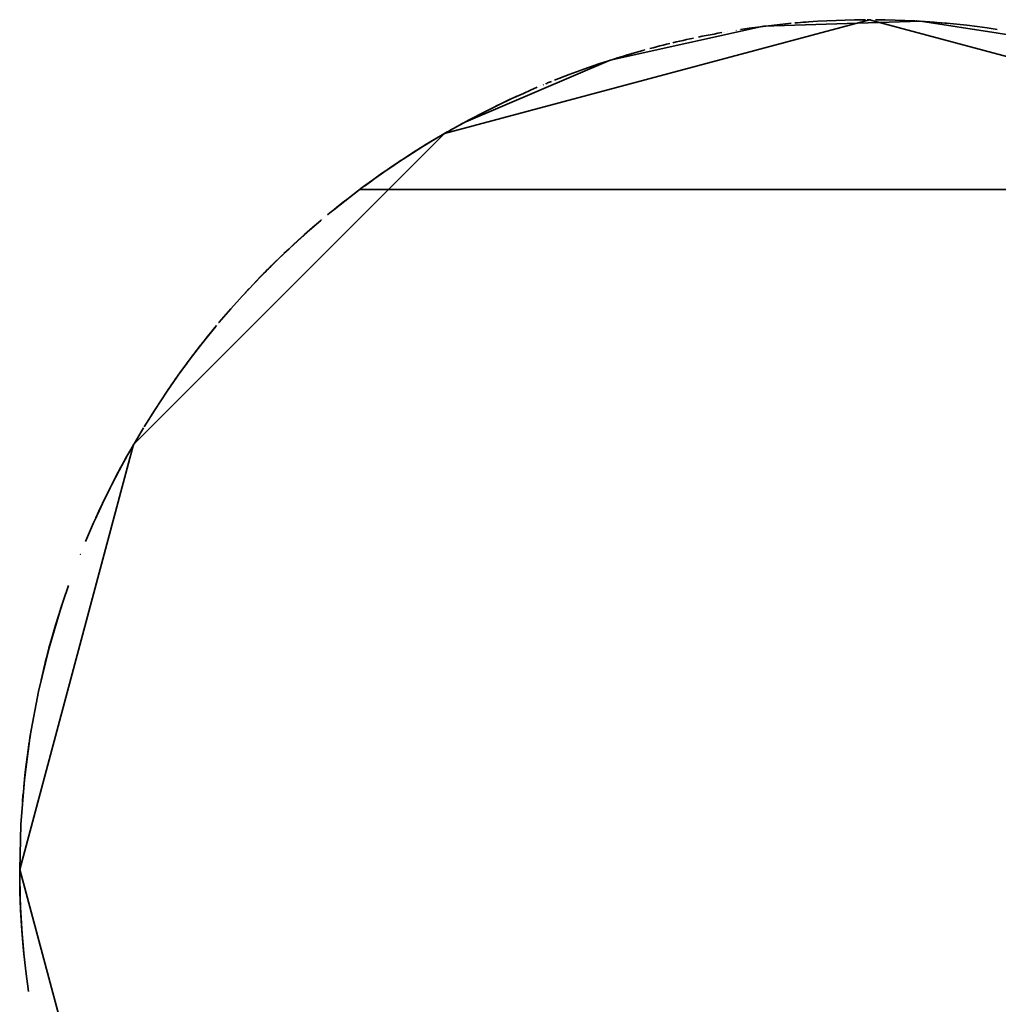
# Model space of a CAD drawing. Header units: millimetres. Extents: x 0 to 1340, y 0 to 800.
# Tile 53 of 100: x 276.583 to 277.063, y 271.601 to 272.083. Entities that reach past the tile are written whole.
import ezdxf

# ---------------------------------------------------------------- set-up
doc = ezdxf.new("R2010")
doc.units = ezdxf.units.MM
doc.layers.add('OUTLINE', color=7, linetype='Continuous', lineweight=35, true_color=0x141414)

msp = doc.modelspace()

# ---------------------------------------------------------------- linework, layer by layer
at = {"layer": 'OUTLINE'}
for points in [[(277.41667, 271.66667), (277.36084, 271.875), (277.20833, 272.02751), (277, 272.08333), (276.79167, 272.02751), (276.63916, 271.875), (276.58333, 271.66667)], [(277.41667, 271.66667), (277.36084, 271.875), (277.20833, 272.02751), (277, 272.08333), (276.79167, 272.02751), (276.63916, 271.875), (276.58333, 271.66667)], [(277.24049, 272.00692), (277.17379, 272.04536), (277.10115, 272.07087), (277.02506, 272.08258), (276.94811, 272.08009), (276.87293, 272.06349), (276.80209, 272.03333)], [(276.96158, 272.08156), (276.95745, 272.08115), (276.95332, 272.08071), (276.94919, 272.08022), (276.94506, 272.0797), (276.94095, 272.07913), (276.93684, 272.07852)], [(276.97165, 272.08237), (276.97027, 272.08227), (276.9689, 272.08217), (276.96752, 272.08207), (276.96614, 272.08196), (276.96477, 272.08184), (276.9634, 272.08172)], [(276.99708, 272.08332), (276.99258, 272.08327), (276.98809, 272.08316), (276.98359, 272.08301), (276.9791, 272.08281), (276.97461, 272.08256), (276.97013, 272.08226)], [(276.9895, 272.0832), (276.9895, 272.0832), (276.9895, 272.0832), (276.9895, 272.0832), (276.9895, 272.0832), (276.9895, 272.0832), (276.9895, 272.0832)], [(276.99035, 272.08322), (276.99035, 272.08322), (276.99035, 272.08322), (276.99035, 272.08322), (276.99035, 272.08322), (276.99035, 272.08322), (276.99035, 272.08322)], [(276.9912, 272.08324), (276.9912, 272.08324), (276.9912, 272.08324), (276.9912, 272.08324), (276.9912, 272.08324), (276.9912, 272.08324), (276.9912, 272.08324)], [(276.99609, 272.08331), (276.99609, 272.08331), (276.99609, 272.08331), (276.99608, 272.08331), (276.99608, 272.08331), (276.99608, 272.08331), (276.99608, 272.08331)], [(276.99801, 272.08333), (276.99772, 272.08333), (276.99742, 272.08333), (276.99713, 272.08332), (276.99684, 272.08332), (276.99655, 272.08332), (276.99625, 272.08332)], [(276.99886, 272.08333), (276.99886, 272.08333), (276.99886, 272.08333), (276.99886, 272.08333), (276.99886, 272.08333), (276.99886, 272.08333), (276.99886, 272.08333)], [(276.99971, 272.08333), (276.99958, 272.08333), (276.99944, 272.08333), (276.9993, 272.08333), (276.99916, 272.08333), (276.99903, 272.08333), (276.99889, 272.08333)], [(277.00055, 272.08333), (277.00041, 272.08333), (277.00027, 272.08333), (277.00014, 272.08333), (277, 272.08333), (276.99987, 272.08333), (276.99973, 272.08333)], [(277.0005, 272.08333), (277.0005, 272.08333), (277.0005, 272.08333), (277.0005, 272.08333), (277.0005, 272.08333), (277.0005, 272.08333), (277.0005, 272.08333)], [(277.00158, 272.08333), (277.00158, 272.08333), (277.00158, 272.08333), (277.00158, 272.08333), (277.00158, 272.08333), (277.00158, 272.08333), (277.00158, 272.08333)], [(277.0318, 272.08212), (277.02699, 272.08246), (277.02217, 272.08274), (277.01736, 272.08297), (277.01254, 272.08314), (277.00772, 272.08326), (277.0029, 272.08332)], [(277.01325, 272.08312), (277.01324, 272.08312), (277.01324, 272.08312), (277.01324, 272.08312), (277.01324, 272.08312), (277.01324, 272.08312), (277.01324, 272.08312)], [(277.01434, 272.08309), (277.01434, 272.08309), (277.01434, 272.08309), (277.01434, 272.08309), (277.01434, 272.08309), (277.01434, 272.08309), (277.01434, 272.08309)], [(277.01474, 272.08307), (277.01474, 272.08307), (277.01474, 272.08307), (277.01474, 272.08307), (277.01474, 272.08307), (277.01474, 272.08307), (277.01474, 272.08307)], [(277.01492, 272.08307), (277.01492, 272.08307), (277.01492, 272.08307), (277.01492, 272.08307), (277.01492, 272.08307), (277.01492, 272.08307), (277.01492, 272.08307)], [(277.02236, 272.08273), (277.02236, 272.08273), (277.02236, 272.08273), (277.02236, 272.08273), (277.02236, 272.08273), (277.02236, 272.08273), (277.02236, 272.08273)], [(277.02244, 272.08273), (277.02244, 272.08273), (277.02244, 272.08273), (277.02244, 272.08273), (277.02244, 272.08273), (277.02244, 272.08273), (277.02244, 272.08273)], [(277.02294, 272.0827), (277.02294, 272.0827), (277.02294, 272.0827), (277.02294, 272.0827), (277.02294, 272.0827), (277.02294, 272.0827), (277.02294, 272.0827)], [(277.02302, 272.0827), (277.02301, 272.0827), (277.02301, 272.0827), (277.023, 272.0827), (277.02299, 272.0827), (277.02298, 272.0827), (277.02297, 272.0827)], [(277.02393, 272.08265), (277.02393, 272.08265), (277.02393, 272.08265), (277.02393, 272.08265), (277.02393, 272.08265), (277.02393, 272.08265), (277.02393, 272.08265)], [(277.02455, 272.08261), (277.02455, 272.08261), (277.02455, 272.08261), (277.02454, 272.08261), (277.02454, 272.08261), (277.02454, 272.08261), (277.02454, 272.08261)], [(277.03882, 272.08152), (277.03696, 272.08169), (277.03511, 272.08185), (277.03325, 272.082), (277.03139, 272.08215), (277.02953, 272.08229), (277.02767, 272.08241)], [(277.06261, 272.0786), (277.05767, 272.07932), (277.05273, 272.07998), (277.04778, 272.08058), (277.04283, 272.08113), (277.03786, 272.08161), (277.03289, 272.08203)], [(276.92767, 272.07701), (276.92573, 272.07666), (276.9238, 272.07631), (276.92188, 272.07594), (276.91995, 272.07557), (276.91802, 272.07519), (276.9161, 272.0748)], [(276.92581, 272.07667), (276.92581, 272.07667), (276.92581, 272.07667), (276.92581, 272.07667), (276.92581, 272.07667), (276.92581, 272.07667), (276.92581, 272.07667)], [(276.92597, 272.0767), (276.92597, 272.0767), (276.92597, 272.0767), (276.92597, 272.0767), (276.92597, 272.0767), (276.92597, 272.0767), (276.92597, 272.0767)], [(276.9281, 272.07708), (276.9281, 272.07708), (276.9281, 272.07708), (276.9281, 272.07708), (276.9281, 272.07708), (276.9281, 272.07708), (276.9281, 272.07708)], [(276.92827, 272.07711), (276.92827, 272.07711), (276.92827, 272.07711), (276.92827, 272.07711), (276.92827, 272.07711), (276.92827, 272.07711), (276.92827, 272.07711)], [(276.92909, 272.07726), (276.92909, 272.07726), (276.92909, 272.07726), (276.92909, 272.07726), (276.92909, 272.07726), (276.92909, 272.07726), (276.92909, 272.07726)], [(276.93046, 272.07749), (276.93046, 272.07749), (276.93046, 272.07749), (276.93046, 272.07749), (276.93046, 272.07749), (276.93046, 272.07749), (276.93046, 272.07749)], [(276.9345, 272.07815), (276.9345, 272.07815), (276.9345, 272.07815), (276.9345, 272.07815), (276.9345, 272.07815), (276.9345, 272.07815), (276.9345, 272.07815)], [(276.93469, 272.07818), (276.93469, 272.07818), (276.93469, 272.07818), (276.93468, 272.07818), (276.93468, 272.07818), (276.93468, 272.07818), (276.93467, 272.07818)], [(276.93642, 272.07845), (276.93642, 272.07845), (276.93642, 272.07845), (276.93642, 272.07845), (276.93642, 272.07845), (276.93642, 272.07845), (276.93642, 272.07845)], [(276.94747, 272.08001), (276.94747, 272.08001), (276.94747, 272.08001), (276.94747, 272.08001), (276.94747, 272.08001), (276.94747, 272.08001), (276.94747, 272.08001)], [(276.94847, 272.08013), (276.94847, 272.08013), (276.94847, 272.08013), (276.94847, 272.08013), (276.94847, 272.08013), (276.94847, 272.08013), (276.94847, 272.08013)], [(276.95194, 272.08055), (276.95194, 272.08055), (276.95194, 272.08055), (276.95194, 272.08055), (276.95194, 272.08055), (276.95194, 272.08055), (276.95194, 272.08055)], [(276.95874, 272.08129), (276.95874, 272.08129), (276.95874, 272.08129), (276.95874, 272.08129), (276.95874, 272.08129), (276.95874, 272.08129), (276.95874, 272.08129)], [(277.05474, 272.07972), (277.05474, 272.07972), (277.05474, 272.07972), (277.05473, 272.07972), (277.05473, 272.07972), (277.05473, 272.07972), (277.05473, 272.07972)], [(276.91377, 272.07431), (276.91206, 272.07395), (276.91035, 272.07358), (276.90865, 272.0732), (276.90694, 272.07281), (276.90524, 272.07241), (276.90353, 272.07201)], [(276.90791, 272.07303), (276.90791, 272.07303), (276.90791, 272.07303), (276.90791, 272.07303), (276.90791, 272.07303), (276.90791, 272.07303), (276.90791, 272.07303)], [(276.91139, 272.0738), (276.91139, 272.0738), (276.91139, 272.0738), (276.91139, 272.0738), (276.91139, 272.0738), (276.91139, 272.0738), (276.91139, 272.0738)], [(276.92408, 272.07636), (276.92408, 272.07636), (276.92408, 272.07636), (276.92408, 272.07636), (276.92408, 272.07636), (276.92408, 272.07636), (276.92408, 272.07636)], [(276.9243, 272.0764), (276.9243, 272.0764), (276.9243, 272.0764), (276.9243, 272.0764), (276.9243, 272.0764), (276.9243, 272.0764), (276.9243, 272.0764)], [(276.88942, 272.06839), (276.88201, 272.06628), (276.87463, 272.06403), (276.8673, 272.06164), (276.86001, 272.05911), (276.85277, 272.05645), (276.84558, 272.05366)], [(276.88485, 272.06711), (276.88413, 272.0669), (276.88342, 272.06669), (276.8827, 272.06648), (276.88199, 272.06627), (276.88127, 272.06606), (276.88056, 272.06585)], [(276.88983, 272.06851), (276.88981, 272.0685), (276.88979, 272.06849), (276.88977, 272.06849), (276.88976, 272.06848), (276.88974, 272.06848), (276.88972, 272.06847)], [(276.90208, 272.07166), (276.90045, 272.07127), (276.89881, 272.07086), (276.89718, 272.07045), (276.89555, 272.07003), (276.89392, 272.0696), (276.89229, 272.06917)], [(276.89275, 272.06929), (276.89275, 272.06929), (276.89275, 272.06929), (276.89275, 272.06929), (276.89275, 272.06929), (276.89275, 272.06929), (276.89275, 272.06929)], [(276.89338, 272.06946), (276.89338, 272.06946), (276.89338, 272.06946), (276.89338, 272.06946), (276.89338, 272.06946), (276.89338, 272.06946), (276.89338, 272.06946)], [(276.87149, 272.06302), (276.87149, 272.06302), (276.87149, 272.06302), (276.87149, 272.06302), (276.87149, 272.06302), (276.87149, 272.06302), (276.87149, 272.06302)], [(276.87559, 272.06433), (276.87559, 272.06433), (276.87559, 272.06433), (276.87559, 272.06433), (276.87559, 272.06433), (276.87559, 272.06433), (276.87559, 272.06433)], [(276.87802, 272.06508), (276.87762, 272.06495), (276.87721, 272.06483), (276.87681, 272.06471), (276.87641, 272.06458), (276.87601, 272.06446), (276.87561, 272.06433)], [(276.8805, 272.06583), (276.8805, 272.06583), (276.88049, 272.06583), (276.88049, 272.06583), (276.88049, 272.06583), (276.88049, 272.06583), (276.88049, 272.06583)], [(276.86223, 272.0599), (276.86223, 272.0599), (276.86223, 272.0599), (276.86223, 272.0599), (276.86223, 272.0599), (276.86223, 272.0599), (276.86223, 272.0599)], [(276.86294, 272.06015), (276.86294, 272.06015), (276.86294, 272.06015), (276.86294, 272.06015), (276.86294, 272.06015), (276.86294, 272.06015), (276.86294, 272.06015)], [(276.86817, 272.06193), (276.86817, 272.06193), (276.86817, 272.06193), (276.86817, 272.06193), (276.86817, 272.06193), (276.86817, 272.06193), (276.86817, 272.06193)], [(276.84412, 272.05308), (276.84364, 272.05288), (276.84316, 272.05269), (276.84269, 272.0525), (276.84221, 272.0523), (276.84174, 272.05211), (276.84126, 272.05191)], [(276.84448, 272.05322), (276.84448, 272.05322), (276.84448, 272.05322), (276.84448, 272.05322), (276.84448, 272.05322), (276.84448, 272.05322), (276.84448, 272.05322)], [(276.84522, 272.05352), (276.84522, 272.05352), (276.84522, 272.05352), (276.84522, 272.05352), (276.84522, 272.05352), (276.84522, 272.05352), (276.84522, 272.05352)], [(276.83714, 272.05019), (276.83372, 272.04872), (276.83031, 272.04722), (276.82692, 272.04568), (276.82354, 272.04412), (276.82017, 272.04253), (276.81682, 272.04091)], [(276.83267, 272.04826), (276.83267, 272.04826), (276.83267, 272.04826), (276.83267, 272.04826), (276.83267, 272.04826), (276.83267, 272.04826), (276.83267, 272.04826)], [(276.83283, 272.04833), (276.83283, 272.04833), (276.83283, 272.04833), (276.83283, 272.04833), (276.83283, 272.04833), (276.83283, 272.04833), (276.83283, 272.04833)], [(276.83497, 272.04926), (276.83497, 272.04926), (276.83497, 272.04926), (276.83497, 272.04926), (276.83497, 272.04926), (276.83497, 272.04926), (276.83497, 272.04926)], [(276.83513, 272.04933), (276.83513, 272.04933), (276.83513, 272.04933), (276.83513, 272.04933), (276.83513, 272.04933), (276.83513, 272.04933), (276.83513, 272.04933)], [(276.83575, 272.04959), (276.83575, 272.04959), (276.83575, 272.04959), (276.83575, 272.04959), (276.83575, 272.04959), (276.83575, 272.04959), (276.83575, 272.04959)], [(276.83639, 272.04987), (276.83639, 272.04987), (276.83639, 272.04987), (276.83639, 272.04987), (276.83639, 272.04987), (276.83639, 272.04987), (276.83639, 272.04987)], [(276.83661, 272.04996), (276.83661, 272.04996), (276.83661, 272.04996), (276.83661, 272.04996), (276.83661, 272.04996), (276.83661, 272.04996), (276.83661, 272.04996)], [(276.83886, 272.05091), (276.83886, 272.05091), (276.83886, 272.05091), (276.83886, 272.05091), (276.83886, 272.05091), (276.83886, 272.05091), (276.83886, 272.05091)], [(276.84004, 272.0514), (276.84004, 272.0514), (276.84004, 272.0514), (276.84004, 272.0514), (276.84004, 272.0514), (276.84004, 272.0514), (276.84004, 272.0514)], [(276.8401, 272.05143), (276.84009, 272.05143), (276.84008, 272.05142), (276.84007, 272.05142), (276.84006, 272.05141), (276.84005, 272.05141), (276.84005, 272.05141)], [(276.84125, 272.0519), (276.84125, 272.0519), (276.84125, 272.0519), (276.84124, 272.0519), (276.84124, 272.0519), (276.84124, 272.0519), (276.84124, 272.0519)], [(276.82717, 272.0458), (276.81927, 272.04209), (276.81144, 272.03823), (276.8037, 272.0342), (276.79605, 272.03001), (276.78849, 272.02566), (276.78102, 272.02115)], [(276.81153, 272.03827), (276.81153, 272.03827), (276.81152, 272.03827), (276.81152, 272.03827), (276.81152, 272.03827), (276.81152, 272.03827), (276.81152, 272.03827)], [(276.81502, 272.04002), (276.81502, 272.04002), (276.81502, 272.04002), (276.81502, 272.04002), (276.81502, 272.04002), (276.81502, 272.04002), (276.81502, 272.04002)], [(276.81636, 272.04068), (276.81636, 272.04068), (276.81636, 272.04068), (276.81636, 272.04068), (276.81636, 272.04068), (276.81636, 272.04068), (276.81636, 272.04068)], [(276.81681, 272.0409), (276.81681, 272.0409), (276.81681, 272.0409), (276.81681, 272.0409), (276.81681, 272.0409), (276.81681, 272.0409), (276.81681, 272.0409)], [(276.80209, 272.03333), (276.80194, 272.03325), (276.80179, 272.03317), (276.80164, 272.03309), (276.80149, 272.03301), (276.80134, 272.03292), (276.80118, 272.03284)], [(276.80976, 272.03737), (276.80976, 272.03737), (276.80976, 272.03737), (276.80976, 272.03737), (276.80976, 272.03737), (276.80976, 272.03737), (276.80976, 272.03737)], [(276.79499, 272.02941), (276.79427, 272.029), (276.79355, 272.02859), (276.79283, 272.02818), (276.79211, 272.02777), (276.7914, 272.02736), (276.79068, 272.02694)], [(276.79363, 272.02864), (276.79363, 272.02864), (276.79363, 272.02864), (276.79363, 272.02864), (276.79363, 272.02864), (276.79363, 272.02864), (276.79363, 272.02864)], [(276.79995, 272.03217), (276.79951, 272.03193), (276.79907, 272.03168), (276.79862, 272.03144), (276.79818, 272.03119), (276.79774, 272.03095), (276.7973, 272.0307)], [(276.79797, 272.03108), (276.79797, 272.03108), (276.79797, 272.03108), (276.79797, 272.03108), (276.79797, 272.03108), (276.79797, 272.03108), (276.79797, 272.03108)], [(276.80109, 272.03279), (276.80084, 272.03265), (276.80059, 272.03252), (276.80034, 272.03238), (276.80009, 272.03225), (276.79984, 272.03211), (276.7996, 272.03197)], [(276.78828, 272.02553), (276.78546, 272.02386), (276.78266, 272.02216), (276.77987, 272.02044), (276.77709, 272.01869), (276.77432, 272.01693), (276.77157, 272.01514)], [(276.79298, 272.02827), (276.78965, 272.02634), (276.78634, 272.02438), (276.78304, 272.02239), (276.77976, 272.02037), (276.7765, 272.01832), (276.77326, 272.01624)], [(276.79157, 272.02746), (276.79135, 272.02733), (276.79114, 272.0272), (276.79092, 272.02708), (276.7907, 272.02695), (276.79049, 272.02683), (276.79027, 272.0267)], [(276.78102, 272.02115), (276.77361, 272.01646), (276.7663, 272.01162), (276.75909, 272.00663), (276.75199, 272.00148), (276.745, 271.99619), (276.73812, 271.99075)], [(276.78093, 272.0211), (276.78093, 272.02109), (276.78093, 272.02109), (276.78092, 272.02109), (276.78092, 272.02109), (276.78092, 272.02109), (276.78091, 272.02109)], [(276.78336, 272.02259), (276.78297, 272.02235), (276.78258, 272.02211), (276.78219, 272.02187), (276.7818, 272.02163), (276.78141, 272.02139), (276.78102, 272.02115)], [(276.78133, 272.02134), (276.78133, 272.02134), (276.78133, 272.02134), (276.78132, 272.02134), (276.78132, 272.02134), (276.78132, 272.02134), (276.78132, 272.02134)], [(276.77044, 272.01439), (276.76737, 272.01235), (276.76433, 272.01028), (276.7613, 272.00818), (276.75829, 272.00606), (276.7553, 272.00391), (276.75233, 272.00173)], [(276.76338, 272.00963), (276.76338, 272.00963), (276.76338, 272.00963), (276.76338, 272.00963), (276.76338, 272.00963), (276.76338, 272.00963), (276.76338, 272.00963)], [(276.76389, 272.00998), (276.76389, 272.00998), (276.76389, 272.00998), (276.76389, 272.00998), (276.76389, 272.00998), (276.76389, 272.00998), (276.76389, 272.00998)], [(276.76473, 272.01055), (276.7646, 272.01047), (276.76448, 272.01038), (276.76436, 272.0103), (276.76423, 272.01021), (276.76411, 272.01013), (276.76398, 272.01004)], [(276.76556, 272.01112), (276.76556, 272.01112), (276.76556, 272.01112), (276.76556, 272.01112), (276.76556, 272.01112), (276.76556, 272.01112), (276.76556, 272.01112)], [(276.75804, 272.00588), (276.75782, 272.00573), (276.75761, 272.00557), (276.75739, 272.00542), (276.75717, 272.00526), (276.75696, 272.00511), (276.75674, 272.00495)], [(276.75131, 272.00098), (276.74897, 271.99922), (276.74664, 271.99745), (276.74432, 271.99566), (276.74202, 271.99386), (276.73973, 271.99204), (276.73745, 271.99021)], [(276.75, 272), (277.25, 272)], [(276.75021, 272.00016), (276.75021, 272.00016), (276.75021, 272.00016), (276.75021, 272.00015), (276.7502, 272.00015), (276.7502, 272.00015), (276.7502, 272.00015)], [(276.75076, 272.00057), (276.75076, 272.00057), (276.75076, 272.00057), (276.75076, 272.00057), (276.75076, 272.00057), (276.75076, 272.00057), (276.75075, 272.00056)], [(276.75158, 272.00118), (276.75158, 272.00118), (276.75158, 272.00118), (276.75157, 272.00117), (276.75157, 272.00117), (276.75157, 272.00117), (276.75157, 272.00117)], [(276.75293, 272.00217), (276.75293, 272.00217), (276.75293, 272.00217), (276.75293, 272.00217), (276.75293, 272.00217), (276.75293, 272.00217), (276.75293, 272.00217)], [(276.75334, 272.00248), (276.75334, 272.00248), (276.75334, 272.00248), (276.75334, 272.00248), (276.75334, 272.00248), (276.75334, 272.00248), (276.75334, 272.00248)], [(276.74748, 271.9981), (276.74748, 271.99809), (276.74748, 271.99809), (276.74748, 271.99809), (276.74748, 271.99809), (276.74748, 271.99809), (276.74747, 271.99809)], [(276.74789, 271.99841), (276.74783, 271.99836), (276.74777, 271.99831), (276.7477, 271.99827), (276.74764, 271.99822), (276.74758, 271.99817), (276.74751, 271.99812)], [(276.74831, 271.99872), (276.74831, 271.99872), (276.74831, 271.99872), (276.74831, 271.99872), (276.74831, 271.99872), (276.74831, 271.99872), (276.74831, 271.99872)], [(276.74179, 271.99368), (276.74052, 271.99268), (276.73926, 271.99166), (276.73799, 271.99065), (276.73674, 271.98963), (276.73548, 271.9886), (276.73424, 271.98757)], [(276.73111, 271.98496), (276.72527, 271.97993), (276.71952, 271.97479), (276.71387, 271.96955), (276.70832, 271.96421), (276.70287, 271.95877), (276.69751, 271.95322)], [(276.73149, 271.98527), (276.73148, 271.98527), (276.73147, 271.98527), (276.73147, 271.98526), (276.73146, 271.98526), (276.73146, 271.98525), (276.73145, 271.98525)], [(276.73576, 271.98883), (276.73576, 271.98883), (276.73576, 271.98883), (276.73576, 271.98883), (276.73576, 271.98883), (276.73576, 271.98883), (276.73576, 271.98883)], [(276.73641, 271.98936), (276.73641, 271.98936), (276.73641, 271.98936), (276.73641, 271.98936), (276.73641, 271.98936), (276.73641, 271.98936), (276.73641, 271.98936)], [(276.72827, 271.98254), (276.72566, 271.98027), (276.72306, 271.97798), (276.72049, 271.97567), (276.71793, 271.97334), (276.7154, 271.97099), (276.71288, 271.96862)], [(276.72557, 271.98019), (276.72556, 271.98019), (276.72556, 271.98019), (276.72556, 271.98019), (276.72556, 271.98019), (276.72556, 271.98019), (276.72556, 271.98019)], [(276.72764, 271.98199), (276.72764, 271.98199), (276.72764, 271.98199), (276.72764, 271.98199), (276.72764, 271.98199), (276.72764, 271.98199), (276.72764, 271.98199)], [(276.72942, 271.98352), (276.72942, 271.98352), (276.72942, 271.98352), (276.72942, 271.98352), (276.72942, 271.98352), (276.72942, 271.98352), (276.72942, 271.98352)], [(276.73005, 271.98406), (276.73005, 271.98406), (276.73005, 271.98406), (276.73005, 271.98406), (276.73005, 271.98406), (276.73005, 271.98406), (276.73005, 271.98406)], [(276.73069, 271.9846), (276.73069, 271.9846), (276.73069, 271.9846), (276.73069, 271.9846), (276.73069, 271.9846), (276.73069, 271.9846), (276.73069, 271.9846)], [(276.72175, 271.97681), (276.71759, 271.97303), (276.71348, 271.96918), (276.70942, 271.96529), (276.70542, 271.96134), (276.70147, 271.95734), (276.69757, 271.95328)], [(276.72371, 271.97855), (276.72338, 271.97827), (276.72306, 271.97798), (276.72274, 271.97769), (276.72242, 271.97741), (276.72209, 271.97712), (276.72177, 271.97683)], [(276.72432, 271.9791), (276.72432, 271.9791), (276.72432, 271.9791), (276.72432, 271.9791), (276.72432, 271.9791), (276.72432, 271.9791), (276.72432, 271.9791)], [(276.72525, 271.97992), (276.72525, 271.97992), (276.72525, 271.97992), (276.72525, 271.97992), (276.72525, 271.97992), (276.72525, 271.97992), (276.72525, 271.97992)], [(276.71676, 271.97225), (276.71052, 271.96635), (276.7044, 271.96032), (276.69841, 271.95416), (276.69254, 271.94788), (276.68681, 271.94148), (276.68121, 271.93496)], [(276.70667, 271.96259), (276.70596, 271.96188), (276.70525, 271.96117), (276.70454, 271.96046), (276.70383, 271.95974), (276.70312, 271.95903), (276.70242, 271.95831)], [(276.70053, 271.95638), (276.70053, 271.95638), (276.70053, 271.95638), (276.70053, 271.95637), (276.70053, 271.95637), (276.70053, 271.95637), (276.70053, 271.95637)], [(276.70148, 271.95735), (276.70148, 271.95735), (276.70148, 271.95735), (276.70148, 271.95735), (276.70148, 271.95735), (276.70148, 271.95735), (276.70148, 271.95735)], [(276.69585, 271.95146), (276.6957, 271.95129), (276.69554, 271.95112), (276.69538, 271.95096), (276.69523, 271.95079), (276.69507, 271.95062), (276.69492, 271.95045)], [(276.69625, 271.95188), (276.69625, 271.95188), (276.69625, 271.95188), (276.69625, 271.95188), (276.69625, 271.95188), (276.69625, 271.95188), (276.69625, 271.95188)], [(276.69678, 271.95245), (276.69678, 271.95245), (276.69678, 271.95245), (276.69678, 271.95245), (276.69678, 271.95245), (276.69678, 271.95245), (276.69678, 271.95245)], [(276.69772, 271.95344), (276.69772, 271.95344), (276.69772, 271.95344), (276.69772, 271.95344), (276.69772, 271.95344), (276.69772, 271.95344), (276.69772, 271.95344)], [(276.69452, 271.95003), (276.69435, 271.94985), (276.69418, 271.94966), (276.69401, 271.94948), (276.69384, 271.94929), (276.69367, 271.9491), (276.6935, 271.94892)], [(276.69435, 271.94984), (276.69435, 271.94984), (276.69435, 271.94984), (276.69435, 271.94984), (276.69435, 271.94984), (276.69435, 271.94984), (276.69435, 271.94984)], [(276.6795, 271.93292), (276.67315, 271.92508), (276.66699, 271.91709), (276.66102, 271.90896), (276.65526, 271.90068), (276.64969, 271.89227), (276.64433, 271.88372)], [(276.67984, 271.93333), (276.6762, 271.9289), (276.67262, 271.92441), (276.6691, 271.91988), (276.66564, 271.9153), (276.66225, 271.91067), (276.65892, 271.90599)], [(276.68005, 271.93358), (276.68005, 271.93358), (276.68005, 271.93358), (276.68005, 271.93358), (276.68005, 271.93358), (276.68005, 271.93358), (276.68005, 271.93358)], [(276.68063, 271.93427), (276.68063, 271.93427), (276.68063, 271.93427), (276.68063, 271.93427), (276.68063, 271.93427), (276.68063, 271.93427), (276.68063, 271.93427)], [(276.6811, 271.93484), (276.6811, 271.93484), (276.6811, 271.93484), (276.6811, 271.93483), (276.6811, 271.93483), (276.6811, 271.93483), (276.6811, 271.93483)], [(276.68121, 271.93496), (276.68119, 271.93494), (276.68118, 271.93493), (276.68116, 271.93491), (276.68115, 271.93489), (276.68113, 271.93487), (276.68112, 271.93486)], [(276.67752, 271.93052), (276.67614, 271.92882), (276.67477, 271.92712), (276.67341, 271.92541), (276.67206, 271.9237), (276.67072, 271.92198), (276.66938, 271.92025)], [(276.66825, 271.91877), (276.66712, 271.91728), (276.666, 271.91578), (276.66489, 271.91427), (276.66378, 271.91277), (276.66267, 271.91125), (276.66158, 271.90973)], [(276.66973, 271.9207), (276.66973, 271.9207), (276.66973, 271.9207), (276.66973, 271.9207), (276.66973, 271.92069), (276.66972, 271.92069), (276.66972, 271.92069)], [(276.67025, 271.92137), (276.67025, 271.92137), (276.67025, 271.92137), (276.67025, 271.92137), (276.67025, 271.92137), (276.67025, 271.92137), (276.67025, 271.92137)], [(276.66708, 271.91722), (276.66708, 271.91722), (276.66708, 271.91722), (276.66708, 271.91722), (276.66708, 271.91722), (276.66708, 271.91722), (276.66708, 271.91722)], [(276.66067, 271.90846), (276.65976, 271.90718), (276.65885, 271.90589), (276.65795, 271.9046), (276.65705, 271.9033), (276.65616, 271.902), (276.65527, 271.9007)], [(276.6589, 271.90597), (276.6589, 271.90597), (276.6589, 271.90596), (276.6589, 271.90596), (276.6589, 271.90596), (276.6589, 271.90596), (276.6589, 271.90596)], [(276.65047, 271.89347), (276.65047, 271.89347), (276.65047, 271.89347), (276.65047, 271.89347), (276.65047, 271.89347), (276.65047, 271.89347), (276.65047, 271.89347)], [(276.651, 271.89428), (276.651, 271.89428), (276.651, 271.89428), (276.651, 271.89428), (276.651, 271.89428), (276.651, 271.89428), (276.651, 271.89428)], [(276.65152, 271.89508), (276.65152, 271.89508), (276.65152, 271.89508), (276.65152, 271.89508), (276.65152, 271.89508), (276.65152, 271.89508), (276.65152, 271.89508)], [(276.65258, 271.89668), (276.65258, 271.89668), (276.65258, 271.89668), (276.65258, 271.89668), (276.65258, 271.89668), (276.65258, 271.89668), (276.65258, 271.89668)], [(276.64731, 271.88852), (276.64731, 271.88852), (276.64731, 271.88852), (276.64731, 271.88852), (276.64731, 271.88852), (276.64731, 271.88852), (276.64731, 271.88852)], [(276.64787, 271.88942), (276.64787, 271.88942), (276.64787, 271.88942), (276.64787, 271.88941), (276.64787, 271.88941), (276.64787, 271.88941), (276.64787, 271.88941)], [(276.64839, 271.89023), (276.64839, 271.89023), (276.64839, 271.89023), (276.64839, 271.89023), (276.64839, 271.89023), (276.64839, 271.89023), (276.64839, 271.89023)], [(276.64891, 271.89105), (276.64891, 271.89105), (276.64891, 271.89105), (276.64891, 271.89104), (276.64891, 271.89104), (276.64891, 271.89104), (276.64891, 271.89104)], [(276.64398, 271.88313), (276.63988, 271.87624), (276.63591, 271.86927), (276.63208, 271.86223), (276.62838, 271.85511), (276.62483, 271.84793), (276.62141, 271.84067)], [(276.63564, 271.86878), (276.63298, 271.86392), (276.63039, 271.85901), (276.62786, 271.85408), (276.6254, 271.84911), (276.62301, 271.84411), (276.62068, 271.83908)], [(276.62165, 271.84121), (276.62061, 271.83893), (276.61958, 271.83664), (276.61856, 271.83434), (276.61756, 271.83204), (276.61657, 271.82974), (276.61559, 271.82743)], [(276.61971, 271.83694), (276.61971, 271.83694), (276.61971, 271.83694), (276.61971, 271.83694), (276.61971, 271.83694), (276.61971, 271.83694), (276.61971, 271.83694)], [(276.6204, 271.83847), (276.62038, 271.83842), (276.62036, 271.83837), (276.62033, 271.83832), (276.62031, 271.83827), (276.62029, 271.83822), (276.62027, 271.83817)], [(276.62086, 271.83949), (276.62086, 271.83948), (276.62086, 271.83948), (276.62086, 271.83948), (276.62086, 271.83948), (276.62086, 271.83948), (276.62086, 271.83948)], [(276.61306, 271.82123), (276.61306, 271.82123), (276.61306, 271.82123), (276.61306, 271.82123), (276.61306, 271.82122), (276.61306, 271.82122), (276.61306, 271.82122)], [(276.60729, 271.80591), (276.60466, 271.79827), (276.60219, 271.79059), (276.59986, 271.78286), (276.59769, 271.77509), (276.59566, 271.76728), (276.59379, 271.75942)], [(276.60406, 271.79643), (276.59776, 271.77536), (276.59259, 271.75399), (276.58855, 271.73237), (276.58565, 271.71057), (276.58391, 271.68865), (276.58333, 271.66667)], [(276.6038, 271.79565), (276.60234, 271.79109), (276.60094, 271.78652), (276.59959, 271.78193), (276.5983, 271.77732), (276.59705, 271.7727), (276.59586, 271.76807)], [(276.59299, 271.75585), (276.59299, 271.75585), (276.59299, 271.75585), (276.59299, 271.75585), (276.59299, 271.75585), (276.59299, 271.75585), (276.59299, 271.75585)], [(276.59325, 271.75703), (276.59325, 271.75703), (276.59325, 271.75703), (276.59325, 271.75703), (276.59325, 271.75703), (276.59325, 271.75703), (276.59325, 271.75703)], [(276.59099, 271.74618), (276.59099, 271.74618), (276.59099, 271.74618), (276.59099, 271.74618), (276.59099, 271.74618), (276.59099, 271.74618), (276.59099, 271.74618)], [(276.58914, 271.73599), (276.5891, 271.73574), (276.58906, 271.73548), (276.58901, 271.73523), (276.58897, 271.73497), (276.58893, 271.73471), (276.58889, 271.73446)], [(276.5894, 271.73753), (276.5894, 271.73753), (276.5894, 271.73753), (276.5894, 271.73752), (276.5894, 271.73752), (276.5894, 271.73752), (276.5894, 271.73752)], [(276.58828, 271.7307), (276.58828, 271.7307), (276.58828, 271.7307), (276.58828, 271.7307), (276.58828, 271.7307), (276.58828, 271.7307), (276.58828, 271.7307)], [(276.58866, 271.73309), (276.5886, 271.7327), (276.58854, 271.7323), (276.58847, 271.73191), (276.58841, 271.73151), (276.58835, 271.73112), (276.58829, 271.73072)], [(276.58802, 271.72901), (276.58749, 271.72537), (276.58699, 271.72172), (276.58652, 271.71807), (276.58608, 271.71442), (276.58567, 271.71076), (276.5853, 271.7071)], [(276.58729, 271.72397), (276.58695, 271.72142), (276.58662, 271.71887), (276.5863, 271.71632), (276.586, 271.71377), (276.58572, 271.71121), (276.58545, 271.70865)], [(276.58668, 271.71938), (276.58668, 271.71938), (276.58668, 271.71938), (276.58668, 271.71938), (276.58668, 271.71938), (276.58668, 271.71938), (276.58668, 271.71938)], [(276.58697, 271.72161), (276.58697, 271.7216), (276.58697, 271.7216), (276.58697, 271.72159), (276.58697, 271.72159), (276.58697, 271.72158), (276.58697, 271.72158)], [(276.58717, 271.72306), (276.58714, 271.72284), (276.58711, 271.72262), (276.58708, 271.7224), (276.58705, 271.72218), (276.58702, 271.72196), (276.58699, 271.72174)], [(276.5859, 271.7128), (276.5859, 271.7128), (276.5859, 271.7128), (276.5859, 271.7128), (276.5859, 271.7128), (276.5859, 271.7128), (276.5859, 271.7128)], [(276.58527, 271.70682), (276.58527, 271.70682), (276.58527, 271.70681), (276.58527, 271.70681), (276.58527, 271.7068), (276.58527, 271.7068), (276.58527, 271.70679)], [(276.58528, 271.70688), (276.58528, 271.70688), (276.58528, 271.70688), (276.58528, 271.70688), (276.58528, 271.70688), (276.58528, 271.70688), (276.58528, 271.70688)], [(276.58494, 271.7032), (276.58489, 271.70267), (276.58485, 271.70214), (276.5848, 271.70161), (276.58476, 271.70108), (276.58471, 271.70056), (276.58467, 271.70003)], [(276.58477, 271.70129), (276.58477, 271.70129), (276.58477, 271.70129), (276.58477, 271.70129), (276.58477, 271.70129), (276.58477, 271.70129), (276.58477, 271.70129)], [(276.58482, 271.70186), (276.58482, 271.70186), (276.58482, 271.70186), (276.58482, 271.70186), (276.58482, 271.70186), (276.58482, 271.70185), (276.58482, 271.70185)], [(276.58491, 271.70286), (276.58491, 271.70286), (276.58491, 271.70286), (276.58491, 271.70286), (276.58491, 271.70286), (276.58491, 271.70286), (276.58491, 271.70286)], [(276.585, 271.70392), (276.585, 271.70391), (276.585, 271.7039), (276.585, 271.7039), (276.585, 271.70389), (276.585, 271.70389), (276.585, 271.70388)], [(276.585, 271.70387), (276.585, 271.70387), (276.585, 271.70387), (276.585, 271.70387), (276.585, 271.70386), (276.585, 271.70386), (276.585, 271.70386)], [(276.58466, 271.69992), (276.58466, 271.69992), (276.58466, 271.69991), (276.58466, 271.69991), (276.58466, 271.69991), (276.58466, 271.6999), (276.58466, 271.6999)], [(276.58404, 271.69092), (276.58403, 271.69078), (276.58402, 271.69065), (276.58402, 271.69052), (276.58401, 271.69038), (276.584, 271.69025), (276.58399, 271.69012)], [(276.58409, 271.69176), (276.58409, 271.69176), (276.58409, 271.69176), (276.58409, 271.69176), (276.58409, 271.69176), (276.58409, 271.69176), (276.58409, 271.69176)], [(276.58416, 271.69289), (276.58416, 271.69289), (276.58416, 271.69289), (276.58416, 271.69289), (276.58416, 271.69289), (276.58416, 271.69289), (276.58416, 271.69288)], [(276.5842, 271.69345), (276.5842, 271.69345), (276.5842, 271.69345), (276.5842, 271.69345), (276.5842, 271.69345), (276.5842, 271.69345), (276.5842, 271.69345)], [(276.58399, 271.69008), (276.58398, 271.68986), (276.58397, 271.68964), (276.58396, 271.68942), (276.58394, 271.6892), (276.58393, 271.68899), (276.58392, 271.68877)], [(276.58392, 271.68873), (276.58392, 271.68873), (276.58392, 271.68873), (276.58392, 271.68873), (276.58392, 271.68872), (276.58392, 271.68872), (276.58392, 271.68872)], [(276.58397, 271.68961), (276.58397, 271.68961), (276.58397, 271.68961), (276.58397, 271.68961), (276.58397, 271.68961), (276.58397, 271.68961), (276.58397, 271.6896)], [(276.58333, 271.66677), (276.58333, 271.66675), (276.58333, 271.66673), (276.58333, 271.66672), (276.58333, 271.6667), (276.58333, 271.66668), (276.58333, 271.66667)], [(276.58333, 271.66667), (276.63916, 271.45833), (276.79167, 271.30582), (277, 271.25), (277.20833, 271.30582), (277.36084, 271.45833), (277.41667, 271.66667)], [(276.58333, 271.66667), (276.58345, 271.65666), (276.58381, 271.64666), (276.58441, 271.63667), (276.58525, 271.6267), (276.58633, 271.61675), (276.58765, 271.60683)], [(276.58333, 271.66667), (276.63916, 271.45833), (276.79167, 271.30582), (277, 271.25), (277.20833, 271.30582), (277.36084, 271.45833), (277.41667, 271.66667)], [(276.58333, 271.66667), (276.58337, 271.6614), (276.58347, 271.65613), (276.58363, 271.65086), (276.58387, 271.6456), (276.58417, 271.64034), (276.58453, 271.63508)], [(276.58335, 271.67085), (276.58335, 271.67085), (276.58335, 271.67085), (276.58335, 271.67085), (276.58335, 271.67085), (276.58335, 271.67085), (276.58335, 271.67085)], [(276.58335, 271.66997), (276.58336, 271.66224), (276.58351, 271.65451), (276.58381, 271.64678), (276.58425, 271.63907), (276.58483, 271.63136), (276.58556, 271.62366)], [(276.58344, 271.65702), (276.58344, 271.65702), (276.58344, 271.65702), (276.58344, 271.65702), (276.58344, 271.65702), (276.58344, 271.65702), (276.58344, 271.65702)], [(276.58349, 271.65515), (276.58349, 271.65515), (276.58349, 271.65515), (276.58349, 271.65515), (276.58349, 271.65515), (276.58349, 271.65515), (276.58349, 271.65515)], [(276.58373, 271.64851), (276.58373, 271.64851), (276.58373, 271.64851), (276.58373, 271.64851), (276.58373, 271.64851), (276.58373, 271.64851), (276.58373, 271.64851)], [(276.58527, 271.62654), (276.5853, 271.62622), (276.58533, 271.62589), (276.58537, 271.62557), (276.5854, 271.62525), (276.58543, 271.62492), (276.58546, 271.6246)]]:
    msp.add_lwpolyline(points, dxfattribs=at)

doc.saveas('drawing.dxf')
